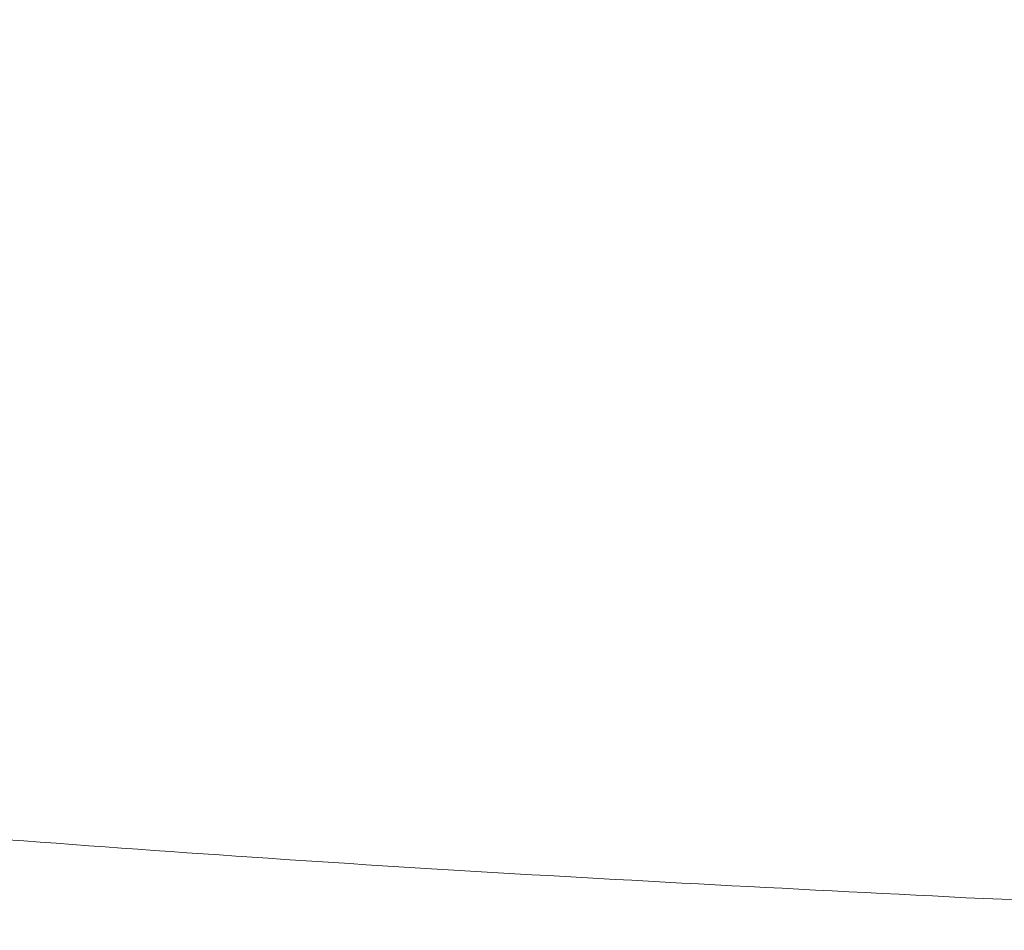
# Model space of a CAD drawing. Header units: millimetres. Extents: x 8 to 524, y 12 to 399.
# Tile 71 of 131: x 474.438 to 475.034, y 168.245 to 168.796. Entities that reach past the tile are written whole.
import ezdxf

# ---------------------------------------------------------------- set-up
doc = ezdxf.new("R2010")
doc.units = ezdxf.units.MM

msp = doc.modelspace()

# ---------------------------------------------------------------- linework, layer by layer
at = {"color": 252, "linetype": 'Continuous', "lineweight": 0}
for points, knots in [([(484.71807, 175.47941), (484.71655, 175.38143), (484.71345, 175.18252), (484.69759, 174.87894), (484.67031, 174.56648), (484.62955, 174.24591), (484.57817, 173.94232), (484.51802, 173.65747), (484.45158, 173.39277), (484.37305, 173.12575), (484.28164, 172.85723), (484.17856, 172.59297), (484.06396, 172.33387), (483.93808, 172.08072), (483.7984, 171.82983), (483.64486, 171.58224), (483.47739, 171.33909), (483.29597, 171.10149), (483.1005, 170.87066), (482.89158, 170.64747), (482.67003, 170.43268), (482.43661, 170.22706), (482.19205, 170.03141), (481.93718, 169.84634), (481.67312, 169.67202), (481.40088, 169.50864), (481.12147, 169.35639), (480.83583, 169.21543), (480.54499, 169.08556), (480.23031, 168.95866), (479.89187, 168.83701), (479.53009, 168.72291), (479.16633, 168.62302), (478.80178, 168.53678), (478.42326, 168.46069), (478.03186, 168.39589), (477.62893, 168.34283), (477.23049, 168.30257), (476.83776, 168.27367), (476.45394, 168.25519), (476.07977, 168.24597), (475.71584, 168.24504), (475.36011, 168.25091), (475.12621, 168.2604), (475.01052, 168.26509)], [0, 0, 0, 0, 0.023516, 0.047735, 0.072617, 0.098126, 0.124225, 0.145114, 0.166316, 0.18782, 0.209608, 0.231652, 0.252745, 0.274039, 0.295524, 0.317175, 0.338973, 0.360899, 0.382943, 0.405091, 0.427327, 0.449631, 0.471983, 0.494368, 0.516775, 0.539188, 0.561589, 0.583956, 0.606277, 0.628539, 0.655152, 0.681618, 0.707911, 0.734007, 0.759875, 0.788539, 0.816845, 0.844754, 0.87222, 0.899206, 0.925208, 0.950679, 0.975605, 1, 1, 1, 1]), ([(475.01052, 168.26509), (474.90268, 168.27055), (474.68917, 168.28138), (474.37327, 168.30384), (474.06466, 168.33021), (473.76329, 168.36061), (473.47073, 168.39438), (473.18675, 168.43114), (472.91115, 168.47047), (472.64205, 168.51229), (472.36314, 168.55899), (472.07521, 168.61089), (471.77908, 168.66843), (471.49916, 168.72625), (471.31874, 168.76644), (471.23361, 168.78541)], [0, 0, 0, 0, 0.083759, 0.165822, 0.24623, 0.325026, 0.402246, 0.476588, 0.549474, 0.620933, 0.690993, 0.772624, 0.852387, 0.930345, 1, 1, 1, 1])]:
    msp.add_open_spline(points, degree=3, knots=knots, dxfattribs=at)

doc.saveas('drawing.dxf')
